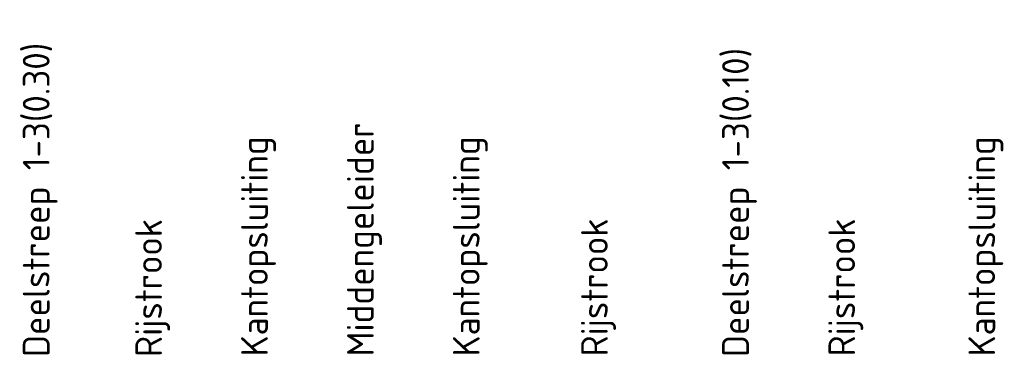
# Model space of a CAD drawing. Header units: metres. Extents: x 169741 to 171424, y 393147 to 407066.
# Tile 20 of 59: x 170769.8 to 170783.05, y 393234.07 to 393238.56. Entities that reach past the tile are written whole.
import ezdxf

# ---------------------------------------------------------------- set-up
doc = ezdxf.new("R2010")
doc.units = ezdxf.units.M
doc.layers.add('X-XX-AL-AANKLEDING-T18-200', color=7, linetype='Continuous', lineweight=18)
doc.styles.add('NLCS-ISO-M200-T18', font='NLCS-ISO.ttf', dxfattribs={"height": 0.36})

msp = doc.modelspace()

# ---------------------------------------------------------------- texts
at = {"layer": 'X-XX-AL-AANKLEDING-T18-200', "style": 'NLCS-ISO-M200-T18'}
for s, p in [('Deelstreep 1-3(0.30)', (170770.198, 393234.017)), ('Deelstreep 1-3(0.10)', (170779.609, 393234.017)), ('Middengeleider', (170774.561, 393234.024)), ('Kantopsluiting', (170773.136, 393234.024)), ('Kantopsluiting', (170775.986, 393234.024)), ('Kantopsluiting', (170782.924, 393234.024)), ('Rijstrook', (170771.711, 393234.017)), ('Rijstrook', (170777.711, 393234.024)), ('Rijstrook', (170781.039, 393234.024))]:
    msp.add_text(s, height=0.36, rotation=90, dxfattribs=at).set_placement(p)

doc.saveas('drawing.dxf')
